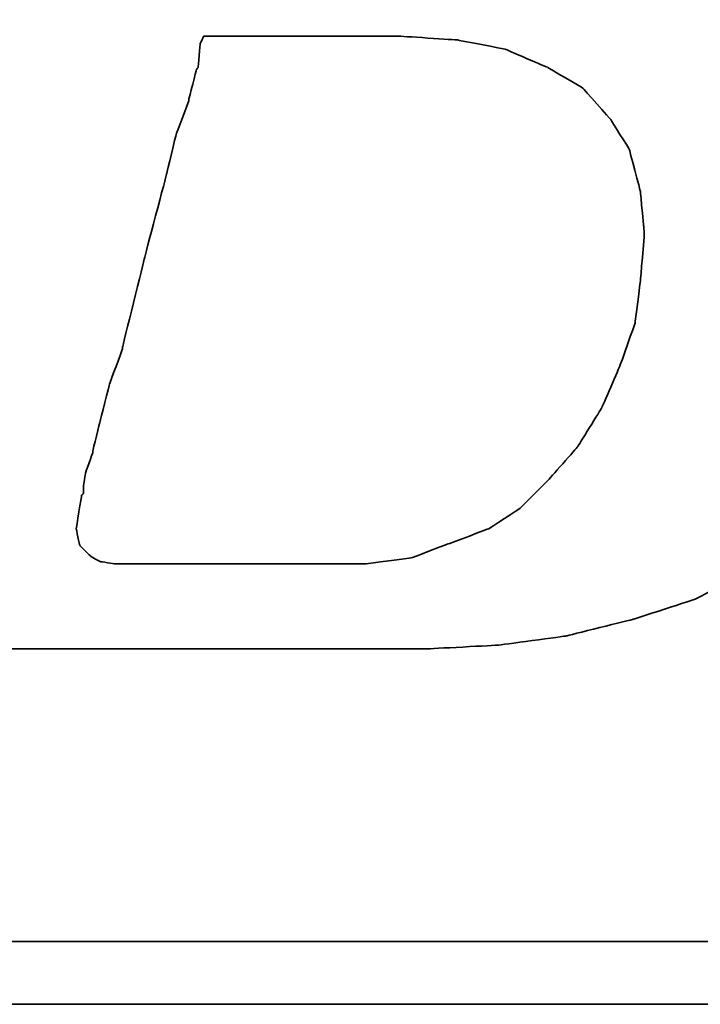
# Model space of a CAD drawing. Extents: x 28 to 247, y 49 to 160.
# Tile 26 of 52: x 173.99 to 175.49, y 112.29 to 114.46. Entities that reach past the tile are written whole.
import ezdxf

# ---------------------------------------------------------------- set-up
doc = ezdxf.new("R2010")
doc.units = 0
doc.header["$MEASUREMENT"] = 0
doc.layers.add('DIM', color=4, linetype='CONTINUOUS')
doc.layers.add('layer 1', color=7, linetype='CONTINUOUS')

# ---------------------------------------------------------------- blocks, each defined once
blk = doc.blocks.new('TBI MOTION logo(完整正式版)')
at = {"layer": 'layer 1', "color": 22, "lineweight": 35}
for points, knots in [([(-64.65375, -6.86375), (-64.65375, -6.86375), (-64.84375, -7.29625), (-64.84375, -7.29625), (-64.84375, -7.29625), (-64.84375, -7.29625), (-64.86875, -7.34375), (-64.86875, -7.34375), (-64.86875, -7.34375), (-64.86875, -7.34375), (-64.86875, -7.36875), (-64.86875, -7.36875), (-64.86875, -7.36875), (-64.86875, -7.36875), (-65.15375, -7.65375), (-65.15375, -7.65375), (-65.15375, -7.65375), (-65.15375, -7.65375), (-65.17875, -7.65375), (-65.17875, -7.65375), (-65.17875, -7.65375), (-65.17875, -7.65375), (-65.20375, -7.67875), (-65.20375, -7.67875), (-65.20375, -7.67875), (-65.20375, -7.67875), (-65.58875, -7.87125), (-65.58875, -7.87125), (-65.58875, -7.87125), (-65.58875, -7.87125), (-65.63375, -7.87125), (-65.63375, -7.87125), (-65.63375, -7.87125), (-65.63375, -7.87125), (-65.65875, -7.89375), (-65.65875, -7.89375), (-65.65875, -7.89375), (-65.65875, -7.89375), (-66.09375, -7.94375), (-66.09375, -7.94375), (-66.09375, -7.94375), (-66.09375, -7.94375), (-66.11375, -7.94375), (-66.11375, -7.94375), (-66.11375, -7.94375), (-66.11375, -7.94375), (-66.16375, -7.94375), (-66.16375, -7.94375), (-66.16375, -7.94375), (-66.16375, -7.94375), (-66.30875, -7.94375), (-66.30875, -7.94375), (-66.30875, -7.94375), (-66.30875, -7.94375), (-66.69375, -7.94375), (-66.69375, -7.94375), (-66.69375, -7.94375), (-66.69375, -7.94375), (-67.07375, -7.94375), (-67.07375, -7.94375), (-67.07375, -7.94375), (-67.07375, -7.94375), (-67.12375, -7.94375), (-67.12375, -7.94375), (-67.12375, -7.94375), (-67.12375, -7.94375), (-67.12375, -7.96625), (-67.12375, -7.96625), (-67.12375, -7.96625), (-67.12375, -7.96625), (-67.14875, -7.99125), (-67.14875, -7.99125), (-67.14875, -7.99125), (-67.14875, -7.99125), (-67.24375, -8.34875), (-67.24375, -8.34875), (-67.24375, -8.34875), (-67.24375, -8.34875), (-67.31375, -8.68625), (-67.31375, -8.68625), (-67.31375, -8.68625), (-67.31375, -8.68625), (-67.26875, -8.68625), (-67.26875, -8.68625), (-67.26875, -8.68625), (-67.26875, -8.68625), (-67.07375, -8.68625), (-67.07375, -8.68625), (-67.07375, -8.68625), (-67.07375, -8.68625), (-66.54875, -8.68625), (-66.54875, -8.68625), (-66.54875, -8.68625), (-66.54875, -8.68625), (-65.82625, -8.68625), (-65.82625, -8.68625), (-65.82625, -8.68625), (-65.82625, -8.68625), (-65.01375, -8.68625), (-65.01375, -8.68625), (-65.01375, -8.68625), (-65.01375, -8.68625), (-64.05375, -8.68625), (-64.05375, -8.68625), (-64.05375, -8.68625), (-64.05375, -8.68625), (-62.08375, -8.68625), (-62.08375, -8.68625), (-62.08375, -8.68625), (-62.08375, -8.68625), (-60.06875, -8.68625), (-60.06875, -8.68625), (-60.06875, -8.68625), (-60.06875, -8.68625), (-59.10875, -8.68625), (-59.10875, -8.68625), (-59.10875, -8.68625), (-59.10875, -8.68625), (-58.29375, -8.68625), (-58.29375, -8.68625), (-58.29375, -8.68625), (-58.29375, -8.68625), (-57.57375, -8.68625), (-57.57375, -8.68625), (-57.57375, -8.68625), (-57.57375, -8.68625), (-57.04875, -8.68625), (-57.04875, -8.68625), (-57.04875, -8.68625), (-57.04875, -8.68625), (-56.85375, -8.68625), (-56.85375, -8.68625), (-56.85375, -8.68625), (-56.85375, -8.68625), (-56.70875, -8.68625), (-56.70875, -8.68625), (-56.70875, -8.68625), (-56.70875, -8.68625), (-56.61375, -8.68625), (-56.61375, -8.68625), (-56.61375, -8.68625), (-56.61375, -8.68625), (-56.56875, -8.68625), (-56.56875, -8.68625), (-56.56875, -8.68625), (-56.56875, -8.68625), (-55.65375, -8.63875), (-55.65375, -8.63875), (-55.65375, -8.63875), (-55.65375, -8.63875), (-54.76875, -8.51875), (-54.76875, -8.51875), (-54.76875, -8.51875), (-54.76875, -8.51875), (-53.90375, -8.30375), (-53.90375, -8.30375), (-53.90375, -8.30375), (-53.90375, -8.30375), (-53.08875, -8.03875), (-53.08875, -8.03875), (-53.08875, -8.03875), (-53.08875, -8.03875), (-52.34375, -7.65375), (-52.34375, -7.65375), (-52.34375, -7.65375), (-52.34375, -7.65375), (-51.69875, -7.29625), (-51.69875, -7.29625), (-51.69875, -7.29625), (-51.69875, -7.29625), (-51.21875, -6.91125), (-51.21875, -6.91125), (-51.21875, -6.91125), (-51.21875, -6.91125), (-50.83375, -6.50375), (-50.83375, -6.50375), (-50.83375, -6.50375), (-50.83375, -6.50375), (-50.44875, -5.94875), (-50.44875, -5.94875), (-50.44875, -5.94875), (-50.44875, -5.94875), (-50.13875, -5.30375), (-50.13875, -5.30375), (-50.13875, -5.30375), (-50.13875, -5.30375), (-49.99375, -4.65375), (-49.99375, -4.65375), (-49.99375, -4.65375), (-49.99375, -4.65375), (-49.92375, -3.98375), (-49.92375, -3.98375), (-49.92375, -3.98375), (-49.92375, -3.98375), (-49.99375, -3.19374), (-49.99375, -3.19374), (-49.99375, -3.19374), (-49.99375, -3.19374), (-50.23374, -2.44874), (-50.23374, -2.44874), (-50.23374, -2.44874), (-50.23374, -2.44874), (-50.59375, -1.87374), (-50.59375, -1.87374), (-50.59375, -1.87374), (-50.59375, -1.87374), (-51.09875, -1.31874), (-51.09875, -1.31874), (-51.09875, -1.31874), (-51.09875, -1.31874), (-51.74375, -0.81875), (-51.74375, -0.81875), (-51.74375, -0.81875), (-51.74375, -0.81875), (-52.53875, -0.48125), (-52.53875, -0.48125), (-52.53875, -0.48125), (-52.53875, -0.48125), (-53.47375, -0.21875), (-53.47375, -0.21875), (-53.47375, -0.21875), (-53.47375, -0.21875), (-54.52875, -0.04874), (-54.52875, -0.04874), (-54.52875, -0.04874), (-54.52875, -0.04874), (-55.65375, 0.12125), (-55.65375, 0.12125), (-55.65375, 0.12125), (-55.65375, 0.12125), (-54.50375, 0.28624), (-54.50375, 0.28624), (-54.50375, 0.28624), (-54.50375, 0.28624), (-53.83375, 0.38124), (-53.83375, 0.38124), (-53.83375, 0.38124), (-53.83375, 0.38124), (-53.18375, 0.50125), (-53.18375, 0.50125), (-53.18375, 0.50125), (-53.18375, 0.50125), (-52.55875, 0.66874), (-52.55875, 0.66874), (-52.55875, 0.66874), (-52.55875, 0.66874), (-52.03375, 0.86124), (-52.03375, 0.86124), (-52.03375, 0.86124), (-52.03375, 0.86124), (-51.50374, 1.03124), (-51.50374, 1.03124), (-51.50374, 1.03124), (-51.50374, 1.03124), (-51.09875, 1.27125), (-51.09875, 1.27125), (-51.09875, 1.27125), (-51.09875, 1.27125), (-50.71375, 1.48624), (-50.71375, 1.48624), (-50.71375, 1.48624), (-50.71375, 1.48624), (-50.37625, 1.77625), (-50.37625, 1.77625), (-50.37625, 1.77625), (-50.37625, 1.77625), (-49.82375, 2.37625), (-49.82375, 2.37625), (-49.82375, 2.37625), (-49.82375, 2.37625), (-49.41875, 2.99625), (-49.41875, 2.99625), (-49.41875, 2.99625), (-49.41875, 2.99625), (-49.22375, 3.76625), (-49.22375, 3.76625), (-49.22375, 3.76625), (-49.22375, 3.76625), (-49.15375, 4.50874), (-49.15375, 4.50874), (-49.15375, 4.50874), (-49.15375, 4.50874), (-49.20375, 5.25125), (-49.20375, 5.25125), (-49.20375, 5.25125), (-49.20375, 5.25125), (-49.41875, 5.92625), (-49.41875, 5.92625), (-49.41875, 5.92625), (-49.41875, 5.92625), (-49.77875, 6.47625), (-49.77875, 6.47625), (-49.77875, 6.47625), (-49.77875, 6.47625), (-50.33125, 7.02624), (-50.33125, 7.02624), (-50.33125, 7.02624), (-50.33125, 7.02624), (-51.00125, 7.43625), (-51.00125, 7.43625), (-51.00125, 7.43625), (-51.00125, 7.43625), (-51.79375, 7.72625), (-51.79375, 7.72625), (-51.79375, 7.72625), (-51.79375, 7.72625), (-52.72875, 7.89124), (-52.72875, 7.89124), (-52.72875, 7.89124), (-52.72875, 7.89124), (-53.83375, 7.98625), (-53.83375, 7.98625), (-53.83375, 7.98625), (-53.83375, 7.98625), (-53.92875, 7.98625), (-53.92875, 7.98625), (-53.92875, 7.98625), (-53.92875, 7.98625), (-54.26375, 7.98625), (-54.26375, 7.98625), (-54.26375, 7.98625), (-54.26375, 7.98625), (-54.74375, 7.98625), (-54.74375, 7.98625), (-54.74375, 7.98625), (-54.74375, 7.98625), (-55.36875, 7.98625), (-55.36875, 7.98625), (-55.36875, 7.98625), (-55.36875, 7.98625), (-56.13375, 7.98625), (-56.13375, 7.98625), (-56.13375, 7.98625), (-56.13375, 7.98625), (-56.94875, 7.98625), (-56.94875, 7.98625), (-56.94875, 7.98625), (-56.94875, 7.98625), (-58.77625, 7.98625), (-58.77625, 7.98625), (-58.77625, 7.98625), (-58.77625, 7.98625), (-60.59875, 7.98625), (-60.59875, 7.98625), (-60.59875, 7.98625), (-60.59875, 7.98625), (-61.41375, 7.98625), (-61.41375, 7.98625), (-61.41375, 7.98625), (-61.41375, 7.98625), (-62.17875, 7.98625), (-62.17875, 7.98625), (-62.17875, 7.98625), (-62.17875, 7.98625), (-62.80375, 7.98625), (-62.80375, 7.98625), (-62.80375, 7.98625), (-62.80375, 7.98625), (-63.30625, 7.98625), (-63.30625, 7.98625), (-63.30625, 7.98625), (-63.30625, 7.98625), (-63.57375, 7.98625), (-63.57375, 7.98625), (-63.57375, 7.98625), (-63.57375, 7.98625), (-63.57375, 7.96375), (-63.57375, 7.96375), (-63.57375, 7.96375), (-63.57375, 7.96375), (-63.59875, 7.94125), (-63.59875, 7.94125), (-63.59875, 7.94125), (-63.59875, 7.94125), (-63.69375, 7.55625), (-63.69375, 7.55625), (-63.69375, 7.55625), (-63.69375, 7.55625), (-63.76375, 7.24624), (-63.76375, 7.24624), (-63.76375, 7.24624), (-63.76375, 7.24624), (-63.23875, 7.24624), (-63.23875, 7.24624), (-63.23875, 7.24624), (-63.23875, 7.24624), (-62.75875, 7.24624), (-62.75875, 7.24624), (-62.75875, 7.24624), (-62.75875, 7.24624), (-62.61125, 7.24624), (-62.61125, 7.24624), (-62.61125, 7.24624), (-62.61125, 7.24624), (-62.56625, 7.24624), (-62.56625, 7.24624), (-62.56625, 7.24624), (-62.56625, 7.24624), (-62.22875, 7.24624), (-62.22875, 7.24624), (-62.22875, 7.24624), (-62.22875, 7.24624), (-62.20375, 7.24624), (-62.20375, 7.24624), (-62.20375, 7.24624), (-62.20375, 7.24624), (-62.17875, 7.21875), (-62.17875, 7.21875), (-62.17875, 7.21875), (-62.17875, 7.21875), (-61.96375, 7.17125), (-61.96375, 7.17125), (-61.96375, 7.17125), (-61.96375, 7.17125), (-61.72375, 7.12624), (-61.72375, 7.12624), (-61.72375, 7.12624), (-61.72375, 7.12624), (-61.70375, 7.12624), (-61.70375, 7.12624), (-61.70375, 7.12624), (-61.70375, 7.12624), (-61.55875, 7.07624), (-61.55875, 7.07624), (-61.55875, 7.07624), (-61.55875, 7.07624), (-61.50875, 7.07624), (-61.50875, 7.07624), (-61.50875, 7.07624), (-61.50875, 7.07624), (-61.48375, 7.02624), (-61.48375, 7.02624), (-61.48375, 7.02624), (-61.48375, 7.02624), (-61.31875, 6.83375), (-61.31875, 6.83375), (-61.31875, 6.83375), (-61.31875, 6.83375), (-61.29375, 6.81125), (-61.29375, 6.81125), (-61.29375, 6.81125), (-61.29375, 6.81125), (-61.29375, 6.78625), (-61.29375, 6.78625), (-61.29375, 6.78625), (-61.29375, 6.78625), (-61.19875, 6.50124), (-61.19875, 6.50124), (-61.19875, 6.50124), (-61.19875, 6.50124), (-61.17375, 6.45124), (-61.17375, 6.45124), (-61.17375, 6.45124), (-61.17375, 6.45124), (-61.19875, 6.40625), (-61.19875, 6.40625), (-61.19875, 6.40625), (-61.19875, 6.40625), (-61.26875, 5.99624), (-61.26875, 5.99624), (-61.26875, 5.99624), (-61.26875, 5.99624), (-61.26875, 5.85125), (-61.26875, 5.85125), (-61.26875, 5.85125), (-61.26875, 5.85125), (-61.26875, 5.82625), (-61.26875, 5.82625), (-61.26875, 5.82625), (-61.26875, 5.82625), (-61.29375, 5.80625), (-61.29375, 5.80625), (-61.29375, 5.80625), (-61.29375, 5.80625), (-61.34125, 5.66125), (-61.34125, 5.66125), (-61.34125, 5.66125), (-61.34125, 5.66125), (-61.41375, 5.44625), (-61.41375, 5.44625), (-61.41375, 5.44625), (-61.41375, 5.44625), (-61.48375, 5.15625), (-61.48375, 5.15625), (-61.48375, 5.15625), (-61.48375, 5.15625), (-61.58375, 4.82124), (-61.58375, 4.82124), (-61.58375, 4.82124), (-61.58375, 4.82124), (-61.79875, 4.00375), (-61.79875, 4.00375), (-61.79875, 4.00375), (-61.79875, 4.00375), (-62.05875, 2.99625), (-62.05875, 2.99625), (-62.05875, 2.99625), (-62.05875, 2.99625), (-62.34875, 1.91625), (-62.34875, 1.91625), (-62.34875, 1.91625), (-62.34875, 1.91625), (-62.97375, -0.41124), (-62.97375, -0.41124), (-62.97375, -0.41124), (-62.97375, -0.41124), (-63.59875, -2.75875), (-63.59875, -2.75875), (-63.59875, -2.75875), (-63.59875, -2.75875), (-63.88375, -3.86374), (-63.88375, -3.86374), (-63.88375, -3.86374), (-63.88375, -3.86374), (-64.14875, -4.82374), (-64.14875, -4.82374), (-64.14875, -4.82374), (-64.14875, -4.82374), (-64.36375, -5.64125), (-64.36375, -5.64125), (-64.36375, -5.64125), (-64.36375, -5.64125), (-64.43625, -5.97625), (-64.43625, -5.97625), (-64.43625, -5.97625), (-64.43625, -5.97625), (-64.50875, -6.28625), (-64.50875, -6.28625), (-64.50875, -6.28625), (-64.50875, -6.28625), (-64.50875, -6.30875), (-64.50875, -6.30875), (-64.50875, -6.30875), (-64.50875, -6.30875), (-64.57875, -6.50375), (-64.57875, -6.50375), (-64.57875, -6.50375), (-64.57875, -6.50375), (-64.62875, -6.69625), (-64.62875, -6.69625), (-64.62875, -6.69625), (-64.62875, -6.69625), (-64.62875, -6.76875), (-64.62875, -6.76875), (-64.62875, -6.76875), (-64.62875, -6.76875), (-64.62875, -6.81375), (-64.62875, -6.81375), (-64.62875, -6.81375), (-64.62875, -6.81375), (-64.62875, -6.83875), (-64.62875, -6.83875), (-64.62875, -6.83875), (-64.62875, -6.83875), (-64.65375, -6.86375), (-64.65375, -6.86375)], [0, 0, 0, 0, 0.00719424, 0.00719424, 0.00719424, 0.00719425, 0.01438849, 0.01438849, 0.01438849, 0.0143885, 0.02158273, 0.02158273, 0.02158273, 0.02158274, 0.02877698, 0.02877698, 0.02877698, 0.02877699, 0.03597122, 0.03597122, 0.03597122, 0.03597123, 0.04316547, 0.04316547, 0.04316547, 0.04316548, 0.05035971, 0.05035971, 0.05035971, 0.05035972, 0.05755396, 0.05755396, 0.05755396, 0.05755397, 0.0647482, 0.0647482, 0.0647482, 0.06474821, 0.07194245, 0.07194245, 0.07194245, 0.07194246, 0.07913669, 0.07913669, 0.07913669, 0.0791367, 0.08633094, 0.08633094, 0.08633094, 0.08633095, 0.09352518, 0.09352518, 0.09352518, 0.09352519, 0.10071942, 0.10071942, 0.10071942, 0.10071943, 0.10791367, 0.10791367, 0.10791367, 0.10791368, 0.11510791, 0.11510791, 0.11510791, 0.11510792, 0.12230216, 0.12230216, 0.12230216, 0.12230217, 0.1294964, 0.1294964, 0.1294964, 0.12949641, 0.13669065, 0.13669065, 0.13669065, 0.13669066, 0.14388489, 0.14388489, 0.14388489, 0.1438849, 0.15107914, 0.15107914, 0.15107914, 0.15107915, 0.15827338, 0.15827338, 0.15827338, 0.15827339, 0.16546763, 0.16546763, 0.16546763, 0.16546764, 0.17266187, 0.17266187, 0.17266187, 0.17266188, 0.17985612, 0.17985612, 0.17985612, 0.17985613, 0.18705036, 0.18705036, 0.18705036, 0.18705037, 0.1942446, 0.1942446, 0.1942446, 0.19424461, 0.20143885, 0.20143885, 0.20143885, 0.20143886, 0.20863309, 0.20863309, 0.20863309, 0.2086331, 0.21582734, 0.21582734, 0.21582734, 0.21582735, 0.22302158, 0.22302158, 0.22302158, 0.22302159, 0.23021583, 0.23021583, 0.23021583, 0.23021584, 0.23741007, 0.23741007, 0.23741007, 0.23741008, 0.24460432, 0.24460432, 0.24460432, 0.24460433, 0.25179856, 0.25179856, 0.25179856, 0.25179857, 0.25899281, 0.25899281, 0.25899281, 0.25899282, 0.26618705, 0.26618705, 0.26618705, 0.26618706, 0.27338129, 0.27338129, 0.27338129, 0.2733813, 0.28057554, 0.28057554, 0.28057554, 0.28057555, 0.28776978, 0.28776978, 0.28776978, 0.28776979, 0.29496403, 0.29496403, 0.29496403, 0.29496404, 0.30215827, 0.30215827, 0.30215827, 0.30215828, 0.30935252, 0.30935252, 0.30935252, 0.30935253, 0.31654676, 0.31654676, 0.31654676, 0.31654677, 0.32374101, 0.32374101, 0.32374101, 0.32374102, 0.33093525, 0.33093525, 0.33093525, 0.33093526, 0.3381295, 0.3381295, 0.3381295, 0.33812951, 0.34532374, 0.34532374, 0.34532374, 0.34532375, 0.35251799, 0.35251799, 0.35251799, 0.352518, 0.35971223, 0.35971223, 0.35971223, 0.35971224, 0.36690647, 0.36690647, 0.36690647, 0.36690648, 0.37410072, 0.37410072, 0.37410072, 0.37410073, 0.38129496, 0.38129496, 0.38129496, 0.38129497, 0.38848921, 0.38848921, 0.38848921, 0.38848922, 0.39568345, 0.39568345, 0.39568345, 0.39568346, 0.4028777, 0.4028777, 0.4028777, 0.40287771, 0.41007194, 0.41007194, 0.41007194, 0.41007195, 0.41726619, 0.41726619, 0.41726619, 0.4172662, 0.42446043, 0.42446043, 0.42446043, 0.42446044, 0.43165468, 0.43165468, 0.43165468, 0.43165469, 0.43884892, 0.43884892, 0.43884892, 0.43884893, 0.44604317, 0.44604317, 0.44604317, 0.44604318, 0.45323741, 0.45323741, 0.45323741, 0.45323742, 0.46043165, 0.46043165, 0.46043165, 0.46043166, 0.4676259, 0.4676259, 0.4676259, 0.46762591, 0.47482014, 0.47482014, 0.47482014, 0.47482015, 0.48201439, 0.48201439, 0.48201439, 0.4820144, 0.48920863, 0.48920863, 0.48920863, 0.48920864, 0.49640288, 0.49640288, 0.49640288, 0.49640289, 0.50359712, 0.50359712, 0.50359712, 0.50359713, 0.51079137, 0.51079137, 0.51079137, 0.51079138, 0.51798561, 0.51798561, 0.51798561, 0.51798562, 0.52517986, 0.52517986, 0.52517986, 0.52517987, 0.5323741, 0.5323741, 0.5323741, 0.53237411, 0.53956835, 0.53956835, 0.53956835, 0.53956836, 0.54676259, 0.54676259, 0.54676259, 0.5467626, 0.55395683, 0.55395683, 0.55395683, 0.55395684, 0.56115108, 0.56115108, 0.56115108, 0.56115109, 0.56834532, 0.56834532, 0.56834532, 0.56834533, 0.57553957, 0.57553957, 0.57553957, 0.57553958, 0.58273381, 0.58273381, 0.58273381, 0.58273382, 0.58992806, 0.58992806, 0.58992806, 0.58992807, 0.5971223, 0.5971223, 0.5971223, 0.59712231, 0.60431655, 0.60431655, 0.60431655, 0.60431656, 0.61151079, 0.61151079, 0.61151079, 0.6115108, 0.61870504, 0.61870504, 0.61870504, 0.61870505, 0.62589928, 0.62589928, 0.62589928, 0.62589929, 0.63309353, 0.63309353, 0.63309353, 0.63309354, 0.64028777, 0.64028777, 0.64028777, 0.64028778, 0.64748201, 0.64748201, 0.64748201, 0.64748202, 0.65467626, 0.65467626, 0.65467626, 0.65467627, 0.6618705, 0.6618705, 0.6618705, 0.66187051, 0.66906475, 0.66906475, 0.66906475, 0.66906476, 0.67625899, 0.67625899, 0.67625899, 0.676259, 0.68345324, 0.68345324, 0.68345324, 0.68345325, 0.69064748, 0.69064748, 0.69064748, 0.69064749, 0.69784173, 0.69784173, 0.69784173, 0.69784174, 0.70503597, 0.70503597, 0.70503597, 0.70503598, 0.71223022, 0.71223022, 0.71223022, 0.71223023, 0.71942446, 0.71942446, 0.71942446, 0.71942447, 0.72661871, 0.72661871, 0.72661871, 0.72661872, 0.73381295, 0.73381295, 0.73381295, 0.73381296, 0.74100719, 0.74100719, 0.74100719, 0.7410072, 0.74820144, 0.74820144, 0.74820144, 0.74820145, 0.75539568, 0.75539568, 0.75539568, 0.75539569, 0.76258993, 0.76258993, 0.76258993, 0.76258994, 0.76978417, 0.76978417, 0.76978417, 0.76978418, 0.77697842, 0.77697842, 0.77697842, 0.77697843, 0.78417266, 0.78417266, 0.78417266, 0.78417267, 0.79136691, 0.79136691, 0.79136691, 0.79136692, 0.79856115, 0.79856115, 0.79856115, 0.79856116, 0.8057554, 0.8057554, 0.8057554, 0.80575541, 0.81294964, 0.81294964, 0.81294964, 0.81294965, 0.82014388, 0.82014388, 0.82014388, 0.82014389, 0.82733813, 0.82733813, 0.82733813, 0.82733814, 0.83453237, 0.83453237, 0.83453237, 0.83453238, 0.84172662, 0.84172662, 0.84172662, 0.84172663, 0.84892086, 0.84892086, 0.84892086, 0.84892087, 0.85611511, 0.85611511, 0.85611511, 0.85611512, 0.86330935, 0.86330935, 0.86330935, 0.86330936, 0.8705036, 0.8705036, 0.8705036, 0.87050361, 0.87769784, 0.87769784, 0.87769784, 0.87769785, 0.88489209, 0.88489209, 0.88489209, 0.8848921, 0.89208633, 0.89208633, 0.89208633, 0.89208634, 0.89928058, 0.89928058, 0.89928058, 0.89928059, 0.90647482, 0.90647482, 0.90647482, 0.90647483, 0.91366906, 0.91366906, 0.91366906, 0.91366907, 0.92086331, 0.92086331, 0.92086331, 0.92086332, 0.92805755, 0.92805755, 0.92805755, 0.92805756, 0.9352518, 0.9352518, 0.9352518, 0.93525181, 0.94244604, 0.94244604, 0.94244604, 0.94244605, 0.94964029, 0.94964029, 0.94964029, 0.9496403, 0.95683453, 0.95683453, 0.95683453, 0.95683454, 0.96402878, 0.96402878, 0.96402878, 0.96402879, 0.97122302, 0.97122302, 0.97122302, 0.97122303, 0.97841727, 0.97841727, 0.97841727, 0.97841728, 0.98561151, 0.98561151, 0.98561151, 0.98561152, 0.99280576, 0.99280576, 0.99280576, 0.99280577, 1, 1, 1, 1]), ([(-61.03125, -6.57375), (-61.03125, -6.57375), (-61.03125, -6.67125), (-61.03125, -6.67125), (-61.03125, -6.67125), (-61.03125, -6.67125), (-61.05375, -6.69625), (-61.05375, -6.69625), (-61.05375, -6.69625), (-61.05375, -6.69625), (-61.12375, -7.12875), (-61.12375, -7.12875), (-61.12375, -7.12875), (-61.12375, -7.12875), (-61.07875, -7.34375), (-61.07875, -7.34375), (-61.07875, -7.34375), (-61.07875, -7.34375), (-60.93375, -7.48875), (-60.93375, -7.48875), (-60.93375, -7.48875), (-60.93375, -7.48875), (-60.81375, -7.55625), (-60.81375, -7.55625), (-60.81375, -7.55625), (-60.81375, -7.55625), (-60.62375, -7.58375), (-60.62375, -7.58375), (-60.62375, -7.58375), (-60.62375, -7.58375), (-60.30875, -7.58375), (-60.30875, -7.58375), (-60.30875, -7.58375), (-60.30875, -7.58375), (-59.97375, -7.58375), (-59.97375, -7.58375), (-59.97375, -7.58375), (-59.97375, -7.58375), (-59.87875, -7.58375), (-59.87875, -7.58375), (-59.87875, -7.58375), (-59.87875, -7.58375), (-59.63625, -7.58375), (-59.63625, -7.58375), (-59.63625, -7.58375), (-59.63625, -7.58375), (-58.96875, -7.58375), (-58.96875, -7.58375), (-58.96875, -7.58375), (-58.96875, -7.58375), (-58.29375, -7.58375), (-58.29375, -7.58375), (-58.29375, -7.58375), (-58.29375, -7.58375), (-58.05375, -7.58375), (-58.05375, -7.58375), (-58.05375, -7.58375), (-58.05375, -7.58375), (-57.98375, -7.58375), (-57.98375, -7.58375), (-57.98375, -7.58375), (-57.98375, -7.58375), (-57.35875, -7.58375), (-57.35875, -7.58375), (-57.35875, -7.58375), (-57.35875, -7.58375), (-56.78375, -7.50875), (-56.78375, -7.50875), (-56.78375, -7.50875), (-56.78375, -7.50875), (-56.27875, -7.31875), (-56.27875, -7.31875), (-56.27875, -7.31875), (-56.27875, -7.31875), (-55.77375, -7.12875), (-55.77375, -7.12875), (-55.77375, -7.12875), (-55.77375, -7.12875), (-55.36875, -6.86375), (-55.36875, -6.86375), (-55.36875, -6.86375), (-55.36875, -6.86375), (-55.00875, -6.50375), (-55.00875, -6.50375), (-55.00875, -6.50375), (-55.00875, -6.50375), (-54.62375, -6.06875), (-54.62375, -6.06875), (-54.62375, -6.06875), (-54.62375, -6.06875), (-54.31375, -5.56875), (-54.31375, -5.56875), (-54.31375, -5.56875), (-54.31375, -5.56875), (-54.07375, -5.01625), (-54.07375, -5.01625), (-54.07375, -5.01625), (-54.07375, -5.01625), (-53.87875, -4.46374), (-53.87875, -4.46374), (-53.87875, -4.46374), (-53.87875, -4.46374), (-53.80875, -3.91375), (-53.80875, -3.91375), (-53.80875, -3.91375), (-53.80875, -3.91375), (-53.75875, -3.31375), (-53.75875, -3.31375), (-53.75875, -3.31375), (-53.75875, -3.31375), (-53.80875, -2.75875), (-53.80875, -2.75875), (-53.80875, -2.75875), (-53.80875, -2.75875), (-53.95375, -2.20875), (-53.95375, -2.20875), (-53.95375, -2.20875), (-53.95375, -2.20875), (-54.19375, -1.82625), (-54.19375, -1.82625), (-54.19375, -1.82625), (-54.19375, -1.82625), (-54.55375, -1.41875), (-54.55375, -1.41875), (-54.55375, -1.41875), (-54.55375, -1.41875), (-55.00875, -1.15125), (-55.00875, -1.15125), (-55.00875, -1.15125), (-55.00875, -1.15125), (-55.56125, -0.91375), (-55.56125, -0.91375), (-55.56125, -0.91375), (-55.56125, -0.91375), (-56.18125, -0.79375), (-56.18125, -0.79375), (-56.18125, -0.79375), (-56.18125, -0.79375), (-56.94875, -0.74374), (-56.94875, -0.74374), (-56.94875, -0.74374), (-56.94875, -0.74374), (-56.99875, -0.74374), (-56.99875, -0.74374), (-56.99875, -0.74374), (-56.99875, -0.74374), (-57.09375, -0.74374), (-57.09375, -0.74374), (-57.09375, -0.74374), (-57.09375, -0.74374), (-57.38375, -0.74374), (-57.38375, -0.74374), (-57.38375, -0.74374), (-57.38375, -0.74374), (-57.76875, -0.74374), (-57.76875, -0.74374), (-57.76875, -0.74374), (-57.76875, -0.74374), (-58.24625, -0.74374), (-58.24625, -0.74374), (-58.24625, -0.74374), (-58.24625, -0.74374), (-58.72875, -0.74374), (-58.72875, -0.74374), (-58.72875, -0.74374), (-58.72875, -0.74374), (-59.20875, -0.74374), (-59.20875, -0.74374), (-59.20875, -0.74374), (-59.20875, -0.74374), (-59.46875, -0.74374), (-59.46875, -0.74374), (-59.46875, -0.74374), (-59.46875, -0.74374), (-59.51625, -0.83875), (-59.51625, -0.83875), (-59.51625, -0.83875), (-59.51625, -0.83875), (-59.54375, -1.15125), (-59.54375, -1.15125), (-59.54375, -1.15125), (-59.54375, -1.15125), (-59.56375, -1.17874), (-59.56375, -1.17874), (-59.56375, -1.17874), (-59.56375, -1.17874), (-59.66375, -1.55875), (-59.66375, -1.55875), (-59.66375, -1.55875), (-59.66375, -1.55875), (-59.66375, -1.58375), (-59.66375, -1.58375), (-59.66375, -1.58375), (-59.66375, -1.58375), (-59.82875, -2.01874), (-59.82875, -2.01874), (-59.82875, -2.01874), (-59.82875, -2.01874), (-59.94875, -2.52125), (-59.94875, -2.52125), (-59.94875, -2.52125), (-59.94875, -2.52125), (-60.23875, -3.62375), (-60.23875, -3.62375), (-60.23875, -3.62375), (-60.23875, -3.62375), (-60.52375, -4.77624), (-60.52375, -4.77624), (-60.52375, -4.77624), (-60.52375, -4.77624), (-60.52375, -4.79874), (-60.52375, -4.79874), (-60.52375, -4.79874), (-60.52375, -4.79874), (-60.69125, -5.25375), (-60.69125, -5.25375), (-60.69125, -5.25375), (-60.69125, -5.25375), (-60.81375, -5.73625), (-60.81375, -5.73625), (-60.81375, -5.73625), (-60.81375, -5.73625), (-60.90875, -6.11875), (-60.90875, -6.11875), (-60.90875, -6.11875), (-60.90875, -6.11875), (-60.90875, -6.14375), (-60.90875, -6.14375), (-60.90875, -6.14375), (-60.90875, -6.14375), (-61.00375, -6.40875), (-61.00375, -6.40875), (-61.00375, -6.40875), (-61.00375, -6.40875), (-61.03125, -6.57375), (-61.03125, -6.57375)], [0, 0, 0, 0, 0.01694915, 0.01694915, 0.01694915, 0.01694916, 0.03389831, 0.03389831, 0.03389831, 0.03389832, 0.05084746, 0.05084746, 0.05084746, 0.05084747, 0.06779661, 0.06779661, 0.06779661, 0.06779662, 0.08474576, 0.08474576, 0.08474576, 0.08474577, 0.10169492, 0.10169492, 0.10169492, 0.10169493, 0.11864407, 0.11864407, 0.11864407, 0.11864408, 0.13559322, 0.13559322, 0.13559322, 0.13559323, 0.15254237, 0.15254237, 0.15254237, 0.15254238, 0.16949153, 0.16949153, 0.16949153, 0.16949154, 0.18644068, 0.18644068, 0.18644068, 0.18644069, 0.20338983, 0.20338983, 0.20338983, 0.20338984, 0.22033898, 0.22033898, 0.22033898, 0.22033899, 0.23728814, 0.23728814, 0.23728814, 0.23728815, 0.25423729, 0.25423729, 0.25423729, 0.2542373, 0.27118644, 0.27118644, 0.27118644, 0.27118645, 0.28813559, 0.28813559, 0.28813559, 0.2881356, 0.30508475, 0.30508475, 0.30508475, 0.30508476, 0.3220339, 0.3220339, 0.3220339, 0.32203391, 0.33898305, 0.33898305, 0.33898305, 0.33898306, 0.3559322, 0.3559322, 0.3559322, 0.35593221, 0.37288136, 0.37288136, 0.37288136, 0.37288137, 0.38983051, 0.38983051, 0.38983051, 0.38983052, 0.40677966, 0.40677966, 0.40677966, 0.40677967, 0.42372881, 0.42372881, 0.42372881, 0.42372882, 0.44067797, 0.44067797, 0.44067797, 0.44067798, 0.45762712, 0.45762712, 0.45762712, 0.45762713, 0.47457627, 0.47457627, 0.47457627, 0.47457628, 0.49152542, 0.49152542, 0.49152542, 0.49152543, 0.50847458, 0.50847458, 0.50847458, 0.50847459, 0.52542373, 0.52542373, 0.52542373, 0.52542374, 0.54237288, 0.54237288, 0.54237288, 0.54237289, 0.55932203, 0.55932203, 0.55932203, 0.55932204, 0.57627119, 0.57627119, 0.57627119, 0.5762712, 0.59322034, 0.59322034, 0.59322034, 0.59322035, 0.61016949, 0.61016949, 0.61016949, 0.6101695, 0.62711864, 0.62711864, 0.62711864, 0.62711865, 0.6440678, 0.6440678, 0.6440678, 0.64406781, 0.66101695, 0.66101695, 0.66101695, 0.66101696, 0.6779661, 0.6779661, 0.6779661, 0.67796611, 0.69491525, 0.69491525, 0.69491525, 0.69491526, 0.71186441, 0.71186441, 0.71186441, 0.71186442, 0.72881356, 0.72881356, 0.72881356, 0.72881357, 0.74576271, 0.74576271, 0.74576271, 0.74576272, 0.76271186, 0.76271186, 0.76271186, 0.76271187, 0.77966102, 0.77966102, 0.77966102, 0.77966103, 0.79661017, 0.79661017, 0.79661017, 0.79661018, 0.81355932, 0.81355932, 0.81355932, 0.81355933, 0.83050847, 0.83050847, 0.83050847, 0.83050848, 0.84745763, 0.84745763, 0.84745763, 0.84745764, 0.86440678, 0.86440678, 0.86440678, 0.86440679, 0.88135593, 0.88135593, 0.88135593, 0.88135594, 0.89830508, 0.89830508, 0.89830508, 0.89830509, 0.91525424, 0.91525424, 0.91525424, 0.91525425, 0.93220339, 0.93220339, 0.93220339, 0.9322034, 0.94915254, 0.94915254, 0.94915254, 0.94915255, 0.96610169, 0.96610169, 0.96610169, 0.9661017, 0.98305085, 0.98305085, 0.98305085, 0.98305086, 1, 1, 1, 1]), ([(75.90875, -9.47875), (75.90875, -9.47875), (75.90875, -12.28625), (75.90875, -12.28625), (75.90875, -12.28625), (75.90875, -12.28625), (75.90875, -12.47875), (75.90875, -12.47875), (75.90875, -12.47875), (75.90875, -12.47875), (75.71625, -12.47875), (75.71625, -12.47875), (75.71625, -12.47875), (75.71625, -12.47875), (-88.32875, -12.47875), (-88.32875, -12.47875), (-88.32875, -12.47875), (-88.32875, -12.47875), (-88.32875, -13.29375), (-88.32875, -13.29375), (-88.32875, -13.29375), (-88.32875, -13.29375), (82.89125, -13.29375), (82.89125, -13.29375), (82.89125, -13.29375), (82.89125, -13.29375), (75.90875, -9.47875), (75.90875, -9.47875)], [0, 0, 0, 0, 0.14285714, 0.14285714, 0.14285714, 0.14285715, 0.28571429, 0.28571429, 0.28571429, 0.2857143, 0.42857143, 0.42857143, 0.42857143, 0.42857144, 0.57142857, 0.57142857, 0.57142857, 0.57142858, 0.71428571, 0.71428571, 0.71428571, 0.71428572, 0.85714286, 0.85714286, 0.85714286, 0.85714287, 1, 1, 1, 1])]:
    blk.add_open_spline(points, degree=3, knots=knots, dxfattribs=at)

msp = doc.modelspace()

# ---------------------------------------------------------------- block references
at = {"layer": 'DIM', "color": 0, "xscale": 0.1702727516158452, "yscale": 0.1702727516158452, "zscale": 0.1702727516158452}
msp.add_blockref('TBI MOTION logo(完整正式版)', (184.5238, 114.5515), dxfattribs=at)

doc.saveas('drawing.dxf')
